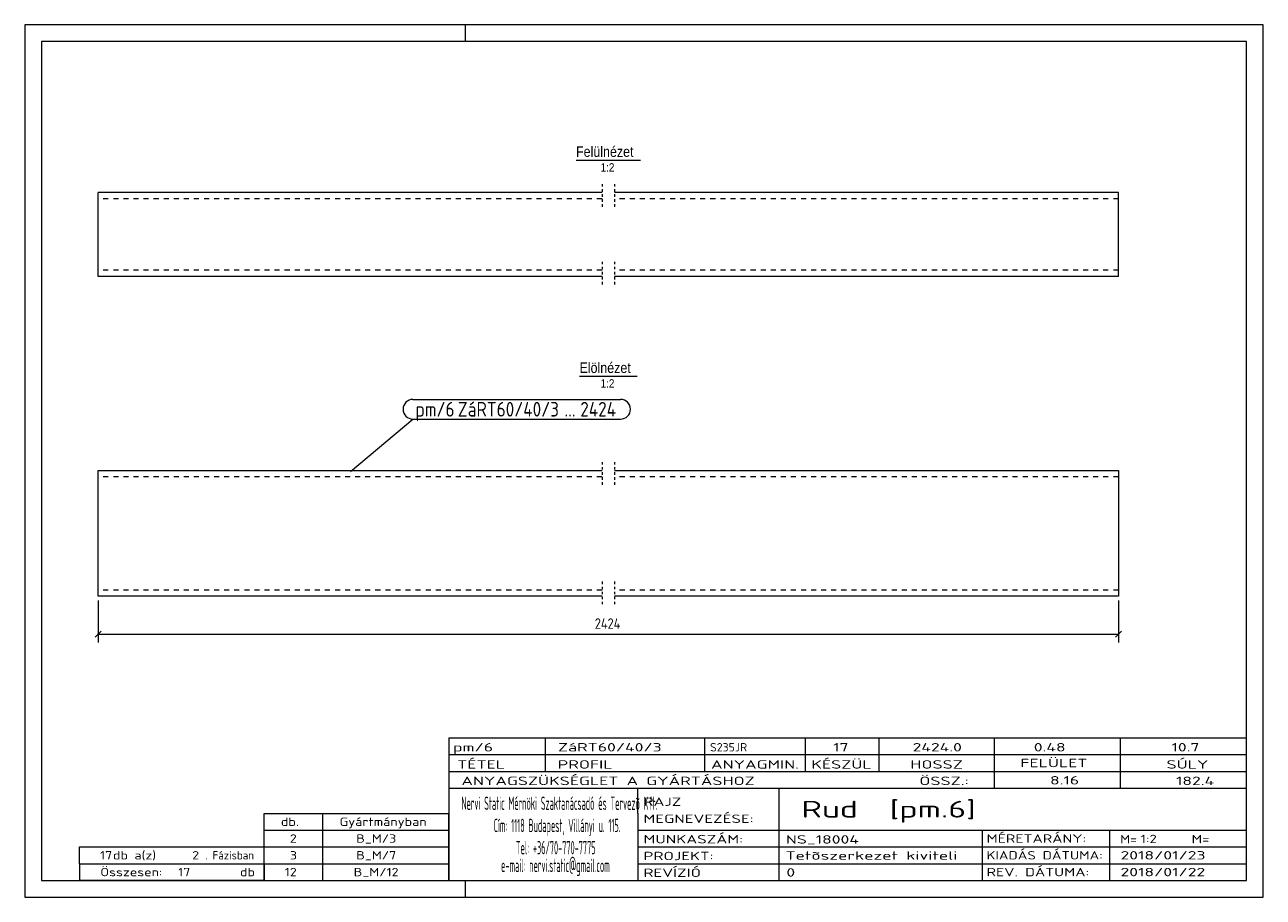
# Model space of a CAD drawing. Header units: millimetres. Extents: x 1 to 296, y 1 to 209.
import ezdxf

# ---------------------------------------------------------------- set-up
doc = ezdxf.new("R2010")
doc.units = ezdxf.units.MM
doc.header["$LTSCALE"] = 0.6
for name, pattern in [('XKITLINE00', [0]), ('XKITLINE01', [4, 1, -1, 1, -1]), ('XKITLINE02', [4, 2, -2])]:
    doc.linetypes.add(name, pattern=pattern)
for name, color, linetype, lineweight in [('DrawingSheet', 5, 'Continuous', 0), ('OtherObjectType', 1, 'Continuous', 0), ('Part', 2, 'Continuous', 0), ('PartMark', 3, 'Continuous', 0), ('Z-DIMENSIONS', 1, 'Continuous', 0)]:
    doc.layers.add(name, color=color, linetype=linetype, lineweight=lineweight)
doc.styles.add('ARIAL', font='ARIAL.TTF')
doc.styles.add('ISOCPEUR', font='ISOCPEUR.TTF')

msp = doc.modelspace()

# ---------------------------------------------------------------- linework, layer by layer
at = {"layer": 'DrawingSheet', "color": 2, "linetype": 'XKITLINE00', "lineweight": 0}
for p, q in [((296, 209), (1, 209)), ((1, 209), (1, 1)), ((106, 205), (106, 209)), ((296, 1), (296, 209)), ((106, 1), (106, 5)), ((1, 1), (296, 1))]:
    msp.add_line(p, q, dxfattribs=at)
at = {"layer": 'DrawingSheet', "color": 3, "linetype": 'XKITLINE00', "lineweight": 0}
for p, q in [((292, 205), (5, 205)), ((5, 205), (5, 5)), ((292, 5), (292, 205)), ((5, 5), (292, 5))]:
    msp.add_line(p, q, dxfattribs=at)
at = {"layer": 'OtherObjectType', "color": 6, "linetype": 'XKITLINE00', "lineweight": 0}
for p, q in [((132.31, 176.75), (147.69, 176.75)), ((133.14, 125.24), (146.86, 125.24))]:
    msp.add_line(p, q, dxfattribs=at)
at = {"layer": 'OtherObjectType', "color": 7, "linetype": 'XKITLINE00', "lineweight": 0}
for p, q in [((102, 39), (292, 39)), ((102, 39), (102, 35)), ((102, 39), (292, 39)), ((125, 35), (125, 39)), ((163, 35), (163, 39)), ((187, 35), (187, 39)), ((204.5, 35), (204.5, 39)), ((232, 35), (232, 39)), ((262, 35), (262, 39)), ((292, 35), (292, 39)), ((102, 35), (292, 35)), ((102, 35), (102, 5)), ((102, 35), (292, 35)), ((125, 31), (125, 35)), ((163, 31), (163, 35)), ((187, 31), (187, 35)), ((204.5, 31), (204.5, 35)), ((232, 31), (232, 35)), ((262, 31), (262, 35)), ((292, 31), (292, 35)), ((102, 31), (292, 31)), ((232, 27), (232, 31)), ((262, 27), (262, 31)), ((292, 27), (292, 31)), ((102, 27), (292, 27)), ((147, 21), (147, 27)), ((180.7, 17), (180.7, 27)), ((292, 21), (292, 27)), ((58, 21), (102, 21)), ((58, 17), (58, 21)), ((72, 17), (72, 21)), ((102, 17), (102, 21)), ((147, 21), (147, 5)), ((292, 17), (292, 21)), ((58, 17), (102, 17)), ((58, 13), (58, 17)), ((72, 13), (72, 17)), ((102, 13), (102, 17)), ((147, 17), (292, 17)), ((180.7, 5), (180.7, 17)), ((229.16, 13), (229.16, 17)), ((259.5, 5), (259.5, 17)), ((292, 13), (292, 17)), ((14, 9), (14, 13)), ((14, 13), (58, 13)), ((14, 13), (58, 13)), ((58, 9), (58, 13)), ((58, 13), (102, 13)), ((58, 9), (58, 13)), ((72, 9), (72, 13)), ((102, 9), (102, 13)), ((147, 13), (292, 13)), ((229.16, 5), (229.16, 13)), ((292, 9), (292, 13)), ((14, 9), (58, 9)), ((14, 9), (14, 5)), ((14, 9), (58, 9)), ((58, 9), (58, 5)), ((58, 9), (102, 9)), ((58, 5), (58, 9)), ((72, 5), (72, 9)), ((102, 5), (102, 9)), ((147, 9), (292, 9)), ((292, 5), (292, 9)), ((58, 5), (14, 5)), ((58, 5), (102, 5)), ((102, 5), (292, 5)), ((139.5, 5), (292, 5))]:
    msp.add_line(p, q, dxfattribs=at)
at = {"layer": 'Part', "color": 2, "linetype": 'XKITLINE00', "lineweight": 0}
for p, q in [((18.5, 149), (18.5, 169)), ((138.5, 169), (18.5, 169)), ((261.5, 169), (141.5, 169)), ((261.5, 149), (261.5, 169)), ((138.5, 149), (18.5, 149)), ((261.5, 149), (141.5, 149)), ((18.5, 72.74), (18.5, 102.74)), ((18.5, 102.74), (138.5, 102.74)), ((141.5, 102.74), (261.5, 102.74)), ((261.5, 102.74), (261.5, 72.74)), ((138.5, 72.74), (18.5, 72.74)), ((261.5, 72.74), (141.5, 72.74))]:
    msp.add_line(p, q, dxfattribs=at)
at = {"layer": 'Part', "color": 2, "linetype": 'XKITLINE01', "lineweight": 0}
for p, q in [((138.5, 171), (138.5, 165.5)), ((141.51, 171), (141.51, 165.5)), ((138.5, 152.5), (138.5, 146.99)), ((141.51, 152.5), (141.51, 146.99)), ((138.5, 104.74), (138.5, 99.24)), ((141.51, 104.74), (141.51, 99.24)), ((138.5, 76.24), (138.5, 70.73)), ((141.51, 76.24), (141.51, 70.73))]:
    msp.add_line(p, q, dxfattribs=at)
at = {"layer": 'Part', "color": 7, "linetype": 'XKITLINE02', "lineweight": 0}
for p, q in [((138.5, 167.5), (18.5, 167.5)), ((261.5, 167.5), (141.5, 167.5)), ((138.5, 150.5), (18.5, 150.5)), ((261.5, 150.5), (141.5, 150.5)), ((138.5, 101.24), (18.5, 101.24)), ((261.5, 101.24), (141.5, 101.24)), ((138.5, 74.24), (18.5, 74.24)), ((261.5, 74.24), (141.5, 74.24))]:
    msp.add_line(p, q, dxfattribs=at)
at = {"layer": 'PartMark', "color": 7, "linetype": 'XKITLINE00', "lineweight": 0}
for p, q in [((93.47, 119.69), (142.94, 119.69)), ((78.62, 102.49), (93.47, 114.99)), ((93.47, 114.99), (142.94, 114.99))]:
    msp.add_line(p, q, dxfattribs=at)
for centre, start, end in [((93.47, 117.34), 90, 270), ((142.94, 117.34), 270, 90)]:
    msp.add_arc(centre, 2.35, start, end, dxfattribs=at)
at = {"layer": 'Z-DIMENSIONS', "color": 7, "linetype": 'XKITLINE00', "lineweight": 0}
for p, q in [((18.5, 71.74), (18.5, 61.74)), ((261.5, 71.74), (261.5, 61.74)), ((19.21, 64.44), (17.79, 63.03)), ((18.5, 63.74), (261.5, 63.74)), ((262.21, 64.44), (260.79, 63.03))]:
    msp.add_line(p, q, dxfattribs=at)
at = {"layer": 'Z-DIMENSIONS', "color": 3}
for p in [(18.5, 63.74), (261.5, 63.74)]:
    msp.add_point(p, dxfattribs=at)

# ---------------------------------------------------------------- texts
at = {"layer": 'OtherObjectType', "color": 6, "style": 'ARIAL', "width": 0.85}
for s, height, p in [('Felülnézet', 2.5, (132.31, 177.5)), ('1:2', 2, (138.15, 174)), ('Elölnézet', 2.5, (133.14, 125.99)), ('1:2', 2, (138.15, 122.49))]:
    msp.add_text(s, height=height, dxfattribs=at).set_placement(p)
at = {"layer": 'OtherObjectType', "color": 7, "style": 'ISOCPEUR'}
for s, height, width, p in [('pm/6', 2, 1.525501, (103, 35.76)), ('ZáRT60/40/3', 2, 1.525501, (128, 35.76)), ('S235JR', 2, 1.02, (164.22, 35.76)), ('17', 2, 1.525501, (193.55, 35.76)), ('2424.0', 2, 1.525501, (212.47, 35.76)), ('0.48', 2, 1.525501, (241.35, 35.76)), ('10.7', 2, 1.525501, (274.14, 35.76)), ('TÉTEL', 2, 1.525501, (104, 31.66)), ('PROFIL', 2, 1.525501, (127.96, 31.66)), ('ANYAGMIN.', 2, 1.525501, (164.47, 31.66)), ('KÉSZÜL', 2, 1.525501, (188.37, 31.66)), ('HOSSZ', 2, 1.525501, (211.96, 31.66)), ('FELÜLET', 2, 1.525501, (238.13, 32)), ('SÚLY', 2, 1.525501, (272.96, 31.66)), ('ANYAGSZÜKSÉGLET A GYÁRTÁSHOZ', 2, 1.525501, (105, 27.75)), ('ÖSSZ.:', 2, 1.525501, (214.1, 27.75)), ('8.16', 2, 1.525501, (245.21, 27.88)), ('182.4', 2, 1.525501, (275.21, 27.75)), ('Nervi Static Mérnöki\xa0Szaktanácsadó\xa0és\xa0Tervezõ Kft.', 3.1765, 0.403093, (105, 21.82)), ('RAJZ', 2, 1.445, (148.38, 22.78)), ('Rud  [pm.6]', 4, 1.474651, (186, 20)), ('MEGNEVEZÉSE:', 2, 1.445, (148.38, 18.72)), ('db.', 2, 1.211571, (62, 18)), ('Gyártmányban', 2, 1.211571, (76, 18)), ('Cím:\xa01118 Budapest, Villányi u. 115.', 3.1765, 0.403093, (112.69, 16.53)), ('2', 2, 1.211571, (64.14, 14)), ('B_M/3', 2, 1.211571, (79.96, 14)), ('MUNKASZÁM:', 2, 1.445, (148.38, 13.84)), ('NS_18004', 2, 1.525501, (182.28, 13.78)), ('MÉRETARÁNY:', 2, 1.36, (230.1, 14)), ('M=', 2, 1.211571, (261.91, 13.84)), ('1:2', 2, 1.275, (266.79, 13.9)), ('M=', 2, 1.275, (278.95, 13.87)), ('17', 2, 1.211571, (18.92, 10)), ('db a(z)', 2, 1.211571, (22, 10)), ('2', 2, 1.211571, (40.86, 10)), ('. Fázisban', 2, 0.935, (44, 10)), ('3', 2, 1.211571, (64.14, 10)), ('B_M/7', 2, 1.211571, (79.96, 10)), ('Tel:\xa0+36/70-770-7775', 3.1765, 0.403093, (117.97, 11.24)), ('PROJEKT:', 2, 1.445, (148.38, 9.84)), ('Tetõszerkezet kiviteli ', 2, 1.525501, (182.2, 9.94)), ('KIADÁS DÁTUMA:', 2, 1.275, (230.1, 10)), ('2018/01/23', 2, 1.525501, (262, 10)), ('e-mail:\xa0nervi.static@gmail.com', 3.1765, 0.403093, (114.45, 7)), ('Összesen:            db', 2, 1.211571, (19, 6)), ('17', 2, 1.211571, (37.53, 6)), ('12', 2, 1.211571, (62.92, 6)), ('B_M/12', 2, 1.211571, (79.35, 6)), ('REVÍZIÓ', 2, 1.445, (148.38, 5.84)), ('0', 2, 1.525501, (182.41, 5.92)), ('REV. DÁTUMA:', 2, 1.36, (230.1, 6)), ('2018/01/22', 2, 1.525501, (262, 6))]:
    msp.add_text(s, height=height, dxfattribs=dict(at, width=width)).set_placement(p)
at = {"layer": 'PartMark', "color": 3, "style": 'ISOCPEUR', "width": 0.85}
for s, p in [('pm/6', (94.07, 115.59)), ('ZáRT60/40/3', (104.15, 115.59)), ('2424', (133.32, 115.59)), ('...', (129.56, 115.59))]:
    msp.add_text(s, height=3.5, dxfattribs=at).set_placement(p)
at = {"layer": 'Z-DIMENSIONS', "color": 3, "style": 'ISOCPEUR', "width": 0.85}
msp.add_text('2424', height=2.5, dxfattribs=at).set_placement((136.78, 64.99))

doc.saveas('drawing.dxf')
